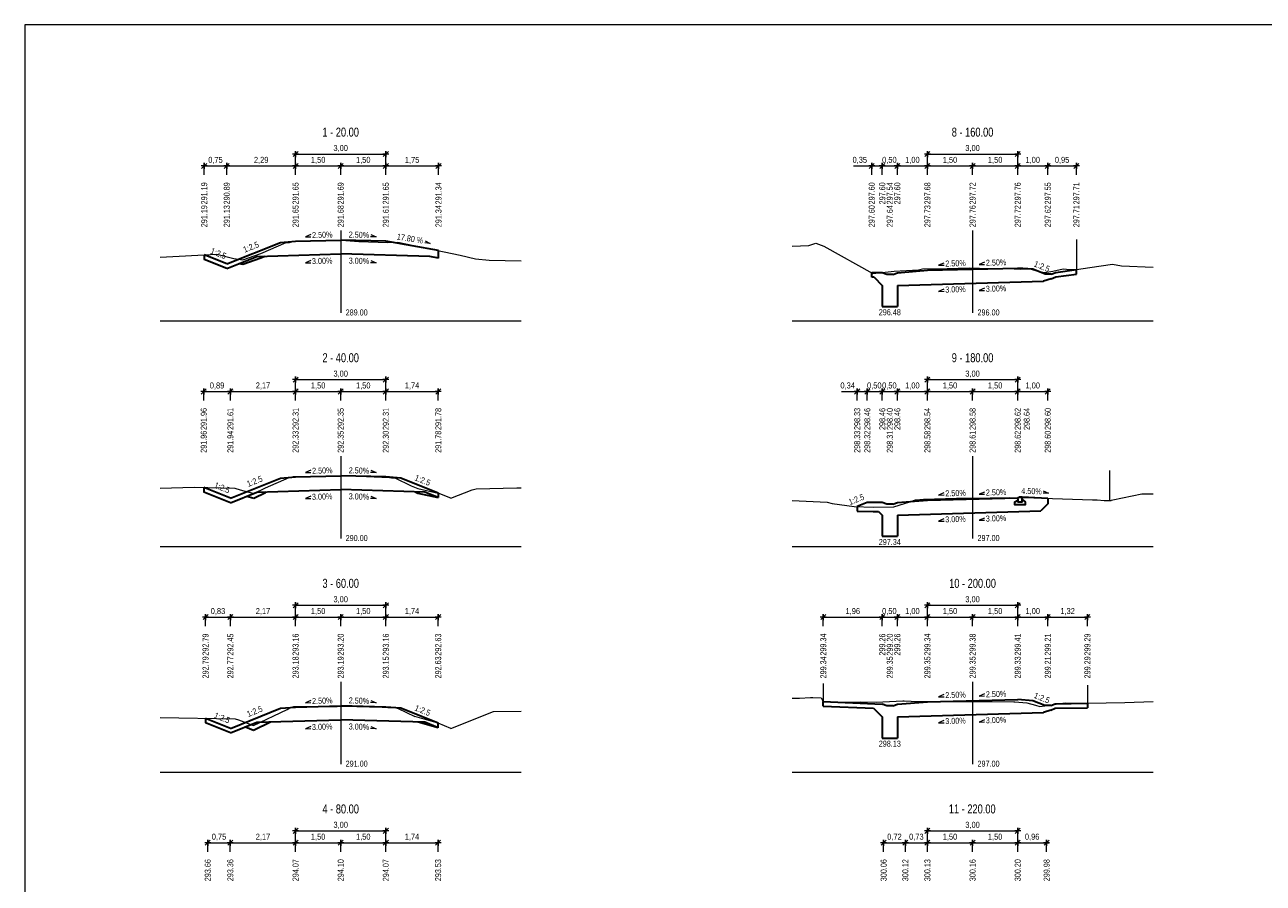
# Model space of a CAD drawing. Header units: metres. Extents: x -555394.9 to -555310.9, y -1125342.1 to -1125282.7.
# Tile 3 of 7: x -555394.9 to -555353.7, y -1125311.3 to -1125282.7. Entities that reach past the tile are written whole.
import ezdxf
from ezdxf.enums import TextEntityAlignment as Align

# ---------------------------------------------------------------- set-up
doc = ezdxf.new("R2010")
doc.units = ezdxf.units.M
doc.header["$MEASUREMENT"] = 0
doc.linetypes.add('DGN Style 2', pattern=[3.421144, 2.052687, -1.368458])
doc.linetypes.add('DGN Style 4', pattern=[5.477252, 2.736915, -1.368458, 0.003421, -1.368458])
doc.layers.get('0').update_dxf_attribs({"lineweight": 13})
for name, color, linetype, lineweight in [('16', 7, 'Continuous', 0), ('KOTY', 7, 'Continuous', 13), ('PR_NAVRH', 1, 'Continuous', 30), ('PR_SKLON_NAVRH', 1, 'Continuous', 13), ('PR_STANICENI', 7, 'Continuous', 0), ('PR_VYSKY_NAVRH', 1, 'Continuous', 13), ('PR_VYSKY_TEREN', 7, 'Continuous', 13), ('RAMECEK', 7, 'Continuous', 0), ('TEREN', 7, 'Continuous', 0)]:
    doc.layers.add(name, color=color, linetype=linetype, lineweight=lineweight)
doc.styles.add('Style-Arial', font='arial.ttf')

# ---------------------------------------------------------------- blocks, each defined once
blk = doc.blocks.new('KOTA_ZN250')
at = {"color": 0, "linetype": 'ByBlock', "lineweight": -2, "ltscale": 0.25}
for p, q in [((-0.25, 0), (0.25, 0)), ((0.21, 0.21), (-0.21, -0.21)), ((0, -0.25), (0, 0.25))]:
    blk.add_line(p, q, dxfattribs=at)

msp = doc.modelspace()

# ---------------------------------------------------------------- linework, layer by layer
at = {"layer": '16', "color": 1, "linetype": 'DGN Style 4', "lineweight": 13}
for p, q in [((-555384.4, -1125289.555), (-555384.4, -1125292.555)), ((-555363.4, -1125289.555), (-555363.4, -1125292.555)), ((-555384.4, -1125297.055), (-555384.4, -1125300.055)), ((-555363.4, -1125297.055), (-555363.4, -1125300.055)), ((-555384.4, -1125304.555), (-555384.4, -1125307.555)), ((-555363.4, -1125304.555), (-555363.4, -1125307.555))]:
    msp.add_line(p, q, dxfattribs=at)
at = {"layer": '16', "color": 7, "linetype": 'Continuous', "lineweight": 0}
for p, q in [((-555390.4, -1125292.555), (-555378.4, -1125292.555)), ((-555369.4, -1125292.555), (-555357.4, -1125292.555)), ((-555390.4, -1125300.055), (-555378.4, -1125300.055)), ((-555369.4, -1125300.055), (-555357.4, -1125300.055)), ((-555390.4, -1125307.555), (-555378.4, -1125307.555)), ((-555369.4, -1125307.555), (-555357.4, -1125307.555))]:
    msp.add_line(p, q, dxfattribs=at)
at = {"layer": 'KOTY'}
for p, q in [((-555385.9, -1125287.308), (-555385.9, -1125286.908)), ((-555385.9, -1125287.008), (-555382.9, -1125287.008)), ((-555382.9, -1125287.308), (-555382.9, -1125286.908)), ((-555364.9, -1125287.308), (-555364.9, -1125286.908)), ((-555364.9, -1125287.008), (-555361.9, -1125287.008)), ((-555361.9, -1125287.308), (-555361.9, -1125286.908)), ((-555388.937, -1125287.702), (-555388.937, -1125287.302)), ((-555388.937, -1125287.402), (-555381.15, -1125287.402)), ((-555388.187, -1125287.702), (-555388.187, -1125287.302)), ((-555385.9, -1125287.702), (-555385.9, -1125287.302)), ((-555384.4, -1125287.702), (-555384.4, -1125287.302)), ((-555382.9, -1125287.702), (-555382.9, -1125287.302)), ((-555381.15, -1125287.702), (-555381.15, -1125287.302)), ((-555367.356, -1125287.402), (-555359.949, -1125287.402)), ((-555366.752, -1125287.702), (-555366.752, -1125287.302)), ((-555366.4, -1125287.702), (-555366.4, -1125287.302)), ((-555365.9, -1125287.702), (-555365.9, -1125287.302)), ((-555364.9, -1125287.702), (-555364.9, -1125287.302)), ((-555363.4, -1125287.702), (-555363.4, -1125287.302)), ((-555361.9, -1125287.702), (-555361.9, -1125287.302)), ((-555360.9, -1125287.702), (-555360.9, -1125287.302)), ((-555359.949, -1125287.702), (-555359.949, -1125287.302)), ((-555385.9, -1125294.808), (-555385.9, -1125294.408)), ((-555385.9, -1125294.508), (-555382.9, -1125294.508)), ((-555382.9, -1125294.808), (-555382.9, -1125294.408)), ((-555364.9, -1125294.808), (-555364.9, -1125294.408)), ((-555364.9, -1125294.508), (-555361.9, -1125294.508)), ((-555361.9, -1125294.808), (-555361.9, -1125294.408)), ((-555388.953, -1125295.202), (-555388.953, -1125294.802)), ((-555388.953, -1125294.902), (-555381.158, -1125294.902)), ((-555388.065, -1125295.202), (-555388.065, -1125294.802)), ((-555385.9, -1125295.202), (-555385.9, -1125294.802)), ((-555384.4, -1125295.202), (-555384.4, -1125294.802)), ((-555382.9, -1125295.202), (-555382.9, -1125294.802)), ((-555381.158, -1125295.202), (-555381.158, -1125294.802)), ((-555367.757, -1125294.902), (-555360.9, -1125294.902)), ((-555367.235, -1125295.202), (-555367.235, -1125294.802)), ((-555366.9, -1125295.202), (-555366.9, -1125294.802)), ((-555366.4, -1125295.202), (-555366.4, -1125294.802)), ((-555365.9, -1125295.202), (-555365.9, -1125294.802)), ((-555364.9, -1125295.202), (-555364.9, -1125294.802)), ((-555363.4, -1125295.202), (-555363.4, -1125294.802)), ((-555361.9, -1125295.202), (-555361.9, -1125294.802)), ((-555360.9, -1125295.202), (-555360.9, -1125294.802)), ((-555385.9, -1125302.308), (-555385.9, -1125301.908)), ((-555385.9, -1125302.008), (-555382.9, -1125302.008)), ((-555382.9, -1125302.308), (-555382.9, -1125301.908)), ((-555364.9, -1125302.308), (-555364.9, -1125301.908)), ((-555364.9, -1125302.008), (-555361.9, -1125302.008)), ((-555361.9, -1125302.308), (-555361.9, -1125301.908)), ((-555388.892, -1125302.702), (-555388.892, -1125302.302)), ((-555388.892, -1125302.402), (-555381.16, -1125302.402)), ((-555388.065, -1125302.702), (-555388.065, -1125302.302)), ((-555385.9, -1125302.702), (-555385.9, -1125302.302)), ((-555384.4, -1125302.702), (-555384.4, -1125302.302)), ((-555382.9, -1125302.702), (-555382.9, -1125302.302)), ((-555381.16, -1125302.702), (-555381.16, -1125302.302)), ((-555368.36, -1125302.702), (-555368.36, -1125302.302)), ((-555368.36, -1125302.402), (-555359.582, -1125302.402)), ((-555366.4, -1125302.702), (-555366.4, -1125302.302)), ((-555365.9, -1125302.702), (-555365.9, -1125302.302)), ((-555364.9, -1125302.702), (-555364.9, -1125302.302)), ((-555363.4, -1125302.702), (-555363.4, -1125302.302)), ((-555361.9, -1125302.702), (-555361.9, -1125302.302)), ((-555360.9, -1125302.702), (-555360.9, -1125302.302)), ((-555359.582, -1125302.702), (-555359.582, -1125302.302)), ((-555385.9, -1125309.808), (-555385.9, -1125309.408)), ((-555382.9, -1125309.808), (-555382.9, -1125309.408)), ((-555364.9, -1125309.808), (-555364.9, -1125309.408)), ((-555361.9, -1125309.808), (-555361.9, -1125309.408)), ((-555388.819, -1125310.202), (-555388.819, -1125309.802)), ((-555388.069, -1125310.202), (-555388.069, -1125309.802)), ((-555385.9, -1125309.508), (-555382.9, -1125309.508)), ((-555385.9, -1125310.202), (-555385.9, -1125309.802)), ((-555384.4, -1125310.202), (-555384.4, -1125309.802)), ((-555382.9, -1125310.202), (-555382.9, -1125309.802)), ((-555381.162, -1125310.202), (-555381.162, -1125309.802)), ((-555366.356, -1125310.202), (-555366.356, -1125309.802)), ((-555365.634, -1125310.202), (-555365.634, -1125309.802)), ((-555364.9, -1125309.508), (-555361.9, -1125309.508)), ((-555364.9, -1125310.202), (-555364.9, -1125309.802)), ((-555363.4, -1125310.202), (-555363.4, -1125309.802)), ((-555361.9, -1125310.202), (-555361.9, -1125309.802)), ((-555360.939, -1125310.202), (-555360.939, -1125309.802)), ((-555388.819, -1125309.902), (-555381.162, -1125309.902)), ((-555366.356, -1125309.902), (-555360.854, -1125309.902))]:
    msp.add_line(p, q, dxfattribs=at)
at = {"layer": 'PR_NAVRH'}
for p, q in [((-555388.187, -1125290.662), (-555386.4, -1125289.947)), ((-555386.4, -1125289.947), (-555385.9, -1125289.907)), ((-555385.9, -1125289.907), (-555384.4, -1125289.87)), ((-555382.9, -1125289.907), (-555384.4, -1125289.87)), ((-555381.15, -1125290.219), (-555382.9, -1125289.907)), ((-555388.187, -1125290.662), (-555388.937, -1125290.362)), ((-555388.937, -1125290.362), (-555388.937, -1125290.512)), ((-555388.187, -1125290.812), (-555388.937, -1125290.512)), ((-555388.187, -1125290.812), (-555387.19, -1125290.413)), ((-555387.19, -1125290.413), (-555384.4, -1125290.33)), ((-555381.434, -1125290.419), (-555384.4, -1125290.33)), ((-555381.15, -1125290.469), (-555381.434, -1125290.419)), ((-555381.15, -1125290.469), (-555381.15, -1125290.219)), ((-555365.9, -1125290.953), (-555364.9, -1125290.873)), ((-555364.9, -1125290.873), (-555361.9, -1125290.798)), ((-555361.4, -1125290.838), (-555361.9, -1125290.798)), ((-555360.983, -1125291.004), (-555361.4, -1125290.838)), ((-555360.633, -1125290.944), (-555359.949, -1125290.849)), ((-555359.949, -1125290.999), (-555359.949, -1125290.849)), ((-555366.752, -1125291.103), (-555366.752, -1125290.953)), ((-555366.4, -1125290.953), (-555366.752, -1125290.953)), ((-555366.675, -1125291.103), (-555366.752, -1125291.103)), ((-555366.675, -1125291.103), (-555366.4, -1125291.378)), ((-555366.25, -1125291.013), (-555366.4, -1125290.953)), ((-555366.05, -1125291.013), (-555366.25, -1125291.013)), ((-555366.05, -1125291.013), (-555365.9, -1125290.953)), ((-555365.9, -1125291.378), (-555361.042, -1125291.232)), ((-555360.783, -1125291.154), (-555361.042, -1125291.232)), ((-555360.783, -1125291.004), (-555360.983, -1125291.004)), ((-555360.783, -1125291.004), (-555360.633, -1125290.944)), ((-555360.783, -1125291.154), (-555360.633, -1125291.094)), ((-555360.633, -1125291.094), (-555359.949, -1125290.999)), ((-555366.4, -1125291.378), (-555366.4, -1125292.078)), ((-555365.9, -1125291.378), (-555365.9, -1125292.078)), ((-555366.4, -1125292.078), (-555365.9, -1125292.078)), ((-555388.065, -1125298.45), (-555386.4, -1125297.784)), ((-555386.4, -1125297.784), (-555385.9, -1125297.744)), ((-555385.9, -1125297.744), (-555384.4, -1125297.706)), ((-555382.9, -1125297.744), (-555384.4, -1125297.706)), ((-555382.4, -1125297.784), (-555382.9, -1125297.744)), ((-555382.4, -1125297.784), (-555382.9, -1125297.744)), ((-555381.158, -1125298.28), (-555382.4, -1125297.784)), ((-555388.065, -1125298.45), (-555388.953, -1125298.095)), ((-555388.953, -1125298.095), (-555388.953, -1125298.245)), ((-555388.065, -1125298.6), (-555388.953, -1125298.245)), ((-555388.065, -1125298.6), (-555387.19, -1125298.25)), ((-555387.19, -1125298.25), (-555384.4, -1125298.166)), ((-555381.609, -1125298.25), (-555384.4, -1125298.166)), ((-555381.158, -1125298.43), (-555381.609, -1125298.25)), ((-555381.158, -1125298.28), (-555381.158, -1125298.43)), ((-555366.9, -1125298.592), (-555367.235, -1125298.726)), ((-555367.235, -1125298.726), (-555367.235, -1125298.876)), ((-555366.4, -1125298.592), (-555366.9, -1125298.592)), ((-555366.25, -1125298.652), (-555366.4, -1125298.592)), ((-555366.05, -1125298.652), (-555366.25, -1125298.652)), ((-555366.05, -1125298.652), (-555365.9, -1125298.592)), ((-555365.9, -1125298.592), (-555364.9, -1125298.512)), ((-555364.9, -1125298.512), (-555361.9, -1125298.437)), ((-555360.9, -1125298.455), (-555361.75, -1125298.417)), ((-555360.9, -1125298.638), (-555361.135, -1125298.874)), ((-555360.9, -1125298.455), (-555360.9, -1125298.638)), ((-555366.523, -1125298.893), (-555366.4, -1125299.017)), ((-555366.4, -1125299.017), (-555366.4, -1125299.717)), ((-555365.9, -1125299.017), (-555361.135, -1125298.874)), ((-555365.9, -1125299.017), (-555365.9, -1125299.717)), ((-555366.4, -1125299.717), (-555365.9, -1125299.717)), ((-555368.36, -1125305.212), (-555366.4, -1125305.297)), ((-555368.36, -1125305.362), (-555368.36, -1125305.212)), ((-555366.25, -1125305.357), (-555366.4, -1125305.297)), ((-555366.05, -1125305.357), (-555365.9, -1125305.297)), ((-555365.9, -1125305.297), (-555364.9, -1125305.217)), ((-555364.9, -1125305.217), (-555361.9, -1125305.142)), ((-555361.4, -1125305.182), (-555361.9, -1125305.142)), ((-555361, -1125305.342), (-555361.4, -1125305.182)), ((-555360.8, -1125305.342), (-555361, -1125305.342)), ((-555360.8, -1125305.342), (-555360.65, -1125305.282)), ((-555360.65, -1125305.282), (-555359.582, -1125305.267)), ((-555359.582, -1125305.267), (-555359.582, -1125305.417)), ((-555388.065, -1125306.101), (-555386.4, -1125305.434)), ((-555386.4, -1125305.434), (-555385.9, -1125305.394)), ((-555385.9, -1125305.394), (-555384.4, -1125305.357)), ((-555382.9, -1125305.394), (-555384.4, -1125305.357)), ((-555382.4, -1125305.434), (-555382.9, -1125305.394)), ((-555382.4, -1125305.434), (-555382.9, -1125305.394)), ((-555381.16, -1125305.93), (-555382.4, -1125305.434)), ((-555368.36, -1125305.362), (-555366.687, -1125305.435)), ((-555366.687, -1125305.435), (-555366.4, -1125305.722)), ((-555366.4, -1125305.722), (-555366.4, -1125306.422)), ((-555366.05, -1125305.357), (-555366.25, -1125305.357)), ((-555365.9, -1125305.722), (-555361.042, -1125305.577)), ((-555365.9, -1125305.722), (-555365.9, -1125306.422)), ((-555360.8, -1125305.492), (-555361.042, -1125305.577)), ((-555360.8, -1125305.492), (-555360.65, -1125305.432)), ((-555360.65, -1125305.432), (-555359.582, -1125305.417)), ((-555388.065, -1125306.101), (-555388.892, -1125305.77)), ((-555388.892, -1125305.77), (-555388.892, -1125305.92)), ((-555388.065, -1125306.251), (-555388.892, -1125305.92)), ((-555388.065, -1125306.251), (-555387.19, -1125305.901)), ((-555387.19, -1125305.901), (-555384.4, -1125305.817)), ((-555381.609, -1125305.901), (-555384.4, -1125305.817)), ((-555381.16, -1125306.08), (-555381.609, -1125305.901)), ((-555381.16, -1125306.08), (-555381.16, -1125305.93)), ((-555366.4, -1125306.422), (-555365.9, -1125306.422))]:
    msp.add_line(p, q, dxfattribs=at)
at = {"layer": 'PR_NAVRH', "linetype": 'DGN Style 2'}
for p, q in [((-555381.834, -1125298.279), (-555381.158, -1125298.43)), ((-555381.16, -1125306.08), (-555381.821, -1125305.894))]:
    msp.add_line(p, q, dxfattribs=at)
at = {"layer": 'PR_NAVRH', "linetype": 'DGN Style 2', "flags": 128}
for points in [[(-555387.79, -1125290.653), (-555387.653, -1125290.675), (-555387.056, -1125290.462), (-555386.921, -1125290.405)], [(-555387.519, -1125298.381), (-555387.285, -1125298.448), (-555386.9, -1125298.257), (-555386.862, -1125298.24)], [(-555381.929, -1125298.24), (-555381.834, -1125298.279)], [(-555387.566, -1125306.051), (-555387.297, -1125306.157), (-555386.728, -1125305.887)]]:
    msp.add_lwpolyline(points, dxfattribs=at)
at = {"layer": 'PR_NAVRH', "flags": 128}
for points in [[(-555361.75, -1125298.497), (-555361.65, -1125298.567), (-555361.65, -1125298.667), (-555362, -1125298.667), (-555362, -1125298.567), (-555361.9, -1125298.517)], [(-555361.9, -1125298.467), (-555361.9, -1125298.567), (-555361.75, -1125298.567), (-555361.75, -1125298.417), (-555361.85, -1125298.417)], [(-555367.235, -1125298.876), (-555366.698, -1125298.893), (-555366.523, -1125298.893)]]:
    msp.add_lwpolyline(points, dxfattribs=at)
at = {"layer": 'PR_NAVRH', "extrusion": (0, 0, -1)}
msp.add_arc((555361.85, -1125298.467), 0.05, 0, 90, dxfattribs=at)
at = {"layer": 'PR_SKLON_NAVRH', "color": 1, "lineweight": 13, "ltscale": 0.05}
for p, q in [((-555385.397, -1125289.685), (-555385.574, -1125289.761)), ((-555383.402, -1125289.685), (-555383.225, -1125289.761)), ((-555385.574, -1125289.761), (-555385.394, -1125289.757)), ((-555383.225, -1125289.761), (-555383.405, -1125289.757)), ((-555381.422, -1125289.988), (-555381.599, -1125289.962)), ((-555381.587, -1125289.89), (-555381.422, -1125289.988)), ((-555385.397, -1125290.55), (-555385.574, -1125290.626)), ((-555385.574, -1125290.626), (-555385.394, -1125290.623)), ((-555383.225, -1125290.626), (-555383.405, -1125290.623)), ((-555383.402, -1125290.55), (-555383.225, -1125290.626)), ((-555364.351, -1125290.632), (-555364.528, -1125290.708)), ((-555364.528, -1125290.708), (-555364.348, -1125290.704)), ((-555363.003, -1125290.605), (-555363.18, -1125290.681)), ((-555363.18, -1125290.681), (-555363.001, -1125290.678)), ((-555364.351, -1125291.497), (-555364.528, -1125291.573)), ((-555364.528, -1125291.573), (-555364.348, -1125291.569)), ((-555363.003, -1125291.47), (-555363.18, -1125291.546)), ((-555363.18, -1125291.546), (-555363.001, -1125291.543)), ((-555385.397, -1125297.522), (-555385.574, -1125297.597)), ((-555383.402, -1125297.522), (-555383.225, -1125297.597)), ((-555385.574, -1125297.597), (-555385.394, -1125297.594)), ((-555383.225, -1125297.597), (-555383.405, -1125297.594)), ((-555364.351, -1125298.271), (-555364.528, -1125298.347)), ((-555364.528, -1125298.347), (-555364.348, -1125298.343)), ((-555363.003, -1125298.244), (-555363.18, -1125298.32)), ((-555363.18, -1125298.32), (-555363.001, -1125298.317)), ((-555360.873, -1125298.281), (-555361.052, -1125298.278)), ((-555361.05, -1125298.205), (-555360.873, -1125298.281)), ((-555385.397, -1125298.387), (-555385.574, -1125298.463)), ((-555385.574, -1125298.463), (-555385.394, -1125298.459)), ((-555383.225, -1125298.463), (-555383.405, -1125298.459)), ((-555383.402, -1125298.387), (-555383.225, -1125298.463)), ((-555364.351, -1125299.136), (-555364.528, -1125299.212)), ((-555363.003, -1125299.11), (-555363.18, -1125299.185)), ((-555364.528, -1125299.212), (-555364.348, -1125299.209)), ((-555363.18, -1125299.185), (-555363.001, -1125299.182)), ((-555385.397, -1125305.172), (-555385.574, -1125305.248)), ((-555385.574, -1125305.248), (-555385.394, -1125305.245)), ((-555383.225, -1125305.248), (-555383.405, -1125305.245)), ((-555383.402, -1125305.172), (-555383.225, -1125305.248)), ((-555364.351, -1125304.977), (-555364.528, -1125305.053)), ((-555364.528, -1125305.053), (-555364.348, -1125305.049)), ((-555363.003, -1125304.95), (-555363.18, -1125305.026)), ((-555363.18, -1125305.026), (-555363.001, -1125305.023)), ((-555385.397, -1125306.038), (-555385.574, -1125306.113)), ((-555385.574, -1125306.113), (-555385.394, -1125306.11)), ((-555383.225, -1125306.113), (-555383.405, -1125306.11)), ((-555383.402, -1125306.038), (-555383.225, -1125306.113)), ((-555364.351, -1125305.842), (-555364.528, -1125305.918)), ((-555364.528, -1125305.918), (-555364.348, -1125305.914)), ((-555363.003, -1125305.815), (-555363.18, -1125305.891)), ((-555363.18, -1125305.891), (-555363.001, -1125305.888))]:
    msp.add_line(p, q, dxfattribs=at)
at = {"layer": 'RAMECEK', "ltscale": 0.25, "flags": 128}
msp.add_lwpolyline([(-555394.9, -1125342.111), (-555310.9, -1125342.111), (-555310.9, -1125282.711), (-555394.9, -1125282.711)], close=True, dxfattribs=at)
at = {"layer": 'TEREN', "color": 7, "lineweight": 13}
for p, q in [((-555359.949, -1125289.849), (-555359.949, -1125290.849)), ((-555358.853, -1125297.531), (-555358.853, -1125298.531)), ((-555381.834, -1125298.129), (-555381.158, -1125298.28)), ((-555380.734, -1125298.45), (-555381.158, -1125298.28)), ((-555380.734, -1125298.45), (-555380.031, -1125298.169)), ((-555368.36, -1125304.612), (-555368.36, -1125305.212)), ((-555359.582, -1125304.667), (-555359.582, -1125305.267)), ((-555381.16, -1125305.93), (-555381.938, -1125305.711)), ((-555380.734, -1125306.101), (-555379.323, -1125305.536)), ((-555380.734, -1125306.101), (-555381.16, -1125305.93))]:
    msp.add_line(p, q, dxfattribs=at)
at = {"layer": 'TEREN', "color": 7, "lineweight": 13, "flags": 128}
for points in [[(-555390.4, -1125290.436), (-555388.521, -1125290.341), (-555387.948, -1125290.479), (-555387.653, -1125290.525), (-555387.056, -1125290.312), (-555386.207, -1125289.953), (-555386.106, -1125289.944), (-555385.976, -1125289.909), (-555385.407, -1125289.901), (-555384.372, -1125289.874), (-555383.793, -1125289.914), (-555382.831, -1125289.947), (-555382.504, -1125289.943), (-555380.428, -1125290.366), (-555379.924, -1125290.496), (-555379.461, -1125290.54), (-555378.4, -1125290.561)], [(-555369.4, -1125290.074), (-555368.845, -1125290.053), (-555368.609, -1125289.976), (-555368.346, -1125290.066), (-555366.71, -1125290.975), (-555366.004, -1125290.902), (-555365.193, -1125290.853), (-555365.064, -1125290.828), (-555364.243, -1125290.812), (-555363.511, -1125290.795), (-555362.82, -1125290.809), (-555362.02, -1125290.83), (-555361.795, -1125290.836), (-555361.48, -1125290.826), (-555361.208, -1125290.908), (-555360.994, -1125290.949), (-555360.731, -1125290.902), (-555360.385, -1125290.826), (-555360.163, -1125290.85), (-555359.949, -1125290.849), (-555359.506, -1125290.781), (-555358.749, -1125290.674), (-555358.455, -1125290.73), (-555357.4, -1125290.768)], [(-555390.4, -1125298.113), (-555389.267, -1125298.088), (-555387.913, -1125298.117), (-555387.746, -1125298.167), (-555387.285, -1125298.298), (-555386.9, -1125298.107), (-555386.111, -1125297.759), (-555385.98, -1125297.731), (-555385.952, -1125297.726), (-555384.72, -1125297.705), (-555384.246, -1125297.703), (-555383.801, -1125297.717), (-555382.775, -1125297.763), (-555382.711, -1125297.768), (-555382.598, -1125297.778), (-555382.063, -1125298.035), (-555381.834, -1125298.129)], [(-555380.031, -1125298.169), (-555379.892, -1125298.137), (-555378.547, -1125298.103), (-555378.4, -1125298.101)], [(-555369.4, -1125298.53), (-555368.234, -1125298.578), (-555368.062, -1125298.623), (-555367.333, -1125298.723), (-555366.698, -1125298.743), (-555366.012, -1125298.741), (-555365.485, -1125298.57), (-555365.297, -1125298.504), (-555365.153, -1125298.489), (-555365.026, -1125298.478), (-555363.937, -1125298.449), (-555363.459, -1125298.451), (-555362.183, -1125298.429), (-555361.707, -1125298.436), (-555361.704, -1125298.431), (-555361.697, -1125298.424), (-555361.034, -1125298.45), (-555360.745, -1125298.461), (-555359.415, -1125298.508), (-555359.255, -1125298.509), (-555359.029, -1125298.53), (-555358.853, -1125298.531), (-555358.796, -1125298.524), (-555358.777, -1125298.516), (-555358.737, -1125298.507), (-555357.77, -1125298.303), (-555357.734, -1125298.304), (-555357.4, -1125298.308)], [(-555369.4, -1125305.099), (-555369.152, -1125305.094), (-555368.784, -1125305.074), (-555368.704, -1125305.072), (-555368.429, -1125305.089), (-555368.36, -1125305.212), (-555368.299, -1125305.218), (-555367.698, -1125305.232), (-555367.118, -1125305.224), (-555366.599, -1125305.236), (-555365.722, -1125305.184), (-555365.677, -1125305.186), (-555365.443, -1125305.198), (-555364.932, -1125305.204), (-555363.63, -1125305.204), (-555363.486, -1125305.206), (-555363.34, -1125305.212), (-555362.031, -1125305.218), (-555361.991, -1125305.222), (-555361.6, -1125305.258), (-555361.311, -1125305.331), (-555361.162, -1125305.372), (-555360.922, -1125305.344), (-555360.318, -1125305.249), (-555359.784, -1125305.279), (-555359.582, -1125305.267), (-555358.34, -1125305.241), (-555357.4, -1125305.205)], [(-555390.4, -1125305.74), (-555387.902, -1125305.789), (-555387.791, -1125305.813), (-555387.297, -1125306.007), (-555386.181, -1125305.477), (-555386.052, -1125305.397), (-555386.034, -1125305.402), (-555385.952, -1125305.375), (-555384.514, -1125305.37), (-555384.289, -1125305.368), (-555383.025, -1125305.401), (-555382.828, -1125305.408), (-555382.8, -1125305.408), (-555382.594, -1125305.408), (-555382.485, -1125305.446), (-555381.938, -1125305.711)], [(-555379.323, -1125305.536), (-555378.4, -1125305.532)]]:
    msp.add_lwpolyline(points, dxfattribs=at)

# ---------------------------------------------------------------- block references
at = {"layer": 'KOTY', "xscale": 0.3999200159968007, "yscale": 0.3999200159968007, "rotation": 179.9999999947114}
for p in [(-555385.9, -1125287.008), (-555382.9, -1125287.008), (-555364.9, -1125287.008), (-555361.9, -1125287.008), (-555388.937, -1125287.402), (-555388.187, -1125287.402), (-555385.9, -1125287.402), (-555384.4, -1125287.402), (-555382.9, -1125287.402), (-555381.15, -1125287.402), (-555366.752, -1125287.402), (-555366.4, -1125287.402), (-555365.9, -1125287.402), (-555364.9, -1125287.402), (-555363.4, -1125287.402), (-555361.9, -1125287.402), (-555360.9, -1125287.402), (-555359.949, -1125287.402), (-555385.9, -1125294.508), (-555382.9, -1125294.508), (-555364.9, -1125294.508), (-555361.9, -1125294.508), (-555388.953, -1125294.902), (-555388.065, -1125294.902), (-555385.9, -1125294.902), (-555384.4, -1125294.902), (-555382.9, -1125294.902), (-555381.158, -1125294.902), (-555367.235, -1125294.902), (-555366.9, -1125294.902), (-555366.4, -1125294.902), (-555365.9, -1125294.902), (-555364.9, -1125294.902), (-555363.4, -1125294.902), (-555361.9, -1125294.902), (-555360.9, -1125294.902), (-555385.9, -1125302.008), (-555382.9, -1125302.008), (-555364.9, -1125302.008), (-555361.9, -1125302.008), (-555388.892, -1125302.402), (-555388.065, -1125302.402), (-555385.9, -1125302.402), (-555384.4, -1125302.402), (-555382.9, -1125302.402), (-555381.16, -1125302.402), (-555368.36, -1125302.402), (-555366.4, -1125302.402), (-555365.9, -1125302.402), (-555364.9, -1125302.402), (-555363.4, -1125302.402), (-555361.9, -1125302.402), (-555360.9, -1125302.402), (-555359.582, -1125302.402), (-555385.9, -1125309.508), (-555382.9, -1125309.508), (-555364.9, -1125309.508), (-555361.9, -1125309.508), (-555388.819, -1125309.902), (-555388.069, -1125309.902), (-555385.9, -1125309.902), (-555384.4, -1125309.902), (-555382.9, -1125309.902), (-555381.162, -1125309.902), (-555366.356, -1125309.902), (-555365.634, -1125309.902), (-555364.9, -1125309.902), (-555363.4, -1125309.902), (-555361.9, -1125309.902), (-555360.939, -1125309.902)]:
    msp.add_blockref('KOTA_ZN250', p, dxfattribs=at)

# ---------------------------------------------------------------- texts
at = {"layer": '16', "color": 1, "lineweight": 0, "style": 'Style-Arial', "width": 0.75}
for s, rotation, p in [('2.50%', 1.6842, (-555385.009, -1125289.794)), ('2.50%', 358.3158, (-555383.796, -1125289.794)), ('17.80 %', 350.8423, (-555382.111, -1125289.917)), ('3.00%', 1.6842, (-555385.012, -1125290.659)), ('3.00%', 358.3158, (-555383.796, -1125290.659)), ('2.50%', 1.6842, (-555362.616, -1125290.714)), ('2.50%', 1.6842, (-555363.963, -1125290.741)), ('3.00%', 1.6842, (-555363.966, -1125291.606)), ('3.00%', 1.6842, (-555362.618, -1125291.579)), ('2.50%', 1.6842, (-555385.009, -1125297.63)), ('2.50%', 358.3158, (-555383.796, -1125297.63)), ('3.00%', 1.6842, (-555385.012, -1125298.496)), ('3.00%', 358.3158, (-555383.796, -1125298.495)), ('2.50%', 1.6842, (-555363.963, -1125298.38)), ('2.50%', 1.6842, (-555362.616, -1125298.353)), ('4.50%', 358.3158, (-555361.443, -1125298.314)), ('3.00%', 1.6842, (-555363.966, -1125299.245)), ('3.00%', 1.6842, (-555362.618, -1125299.219)), ('2.50%', 1.6842, (-555363.963, -1125305.086)), ('2.50%', 1.6842, (-555362.616, -1125305.059)), ('2.50%', 1.6842, (-555385.009, -1125305.281)), ('2.50%', 358.3158, (-555383.796, -1125305.281)), ('3.00%', 1.6842, (-555363.966, -1125305.951)), ('3.00%', 1.6842, (-555362.618, -1125305.924)), ('3.00%', 1.6842, (-555385.012, -1125306.147)), ('3.00%', 358.3158, (-555383.796, -1125306.146))]:
    msp.add_text(s, height=0.2, rotation=rotation, dxfattribs=at).set_placement(p, align=Align.CENTER)
at = {"layer": 'KOTY', "linetype": 'Continuous', "style": 'Style-Arial', "width": 0.74}
for s, p in [('3,00', (-555384.4, -1125286.808)), ('3,00', (-555363.4, -1125286.808)), ('0,75', (-555388.562, -1125287.202)), ('2,29', (-555387.043, -1125287.202)), ('1,50', (-555385.15, -1125287.202)), ('1,50', (-555383.65, -1125287.202)), ('1,75', (-555382.025, -1125287.202)), ('0,35', (-555367.148, -1125287.202)), ('0,50', (-555366.165, -1125287.202)), ('1,00', (-555365.4, -1125287.202)), ('1,50', (-555364.15, -1125287.202)), ('1,50', (-555362.65, -1125287.202)), ('1,00', (-555361.4, -1125287.202)), ('0,95', (-555360.424, -1125287.202)), ('3,00', (-555384.4, -1125294.308)), ('3,00', (-555363.4, -1125294.308)), ('0,89', (-555388.509, -1125294.702)), ('2,17', (-555386.982, -1125294.702)), ('1,50', (-555385.15, -1125294.702)), ('1,50', (-555383.65, -1125294.702)), ('1,74', (-555382.029, -1125294.702)), ('0,34', (-555367.551, -1125294.702)), ('0,50', (-555366.665, -1125294.702)), ('0,50', (-555366.165, -1125294.702)), ('1,00', (-555365.4, -1125294.702)), ('1,50', (-555364.15, -1125294.702)), ('1,50', (-555362.65, -1125294.702)), ('1,00', (-555361.4, -1125294.702)), ('3,00', (-555384.4, -1125301.808)), ('3,00', (-555363.4, -1125301.808)), ('0,83', (-555388.479, -1125302.202)), ('2,17', (-555386.982, -1125302.202)), ('1,50', (-555385.15, -1125302.202)), ('1,50', (-555383.65, -1125302.202)), ('1,74', (-555382.03, -1125302.202)), ('1,96', (-555367.38, -1125302.202)), ('0,50', (-555366.165, -1125302.202)), ('1,00', (-555365.4, -1125302.202)), ('1,50', (-555364.15, -1125302.202)), ('1,50', (-555362.65, -1125302.202)), ('1,00', (-555361.4, -1125302.202)), ('1,32', (-555360.241, -1125302.202)), ('3,00', (-555384.4, -1125309.308)), ('3,00', (-555363.4, -1125309.308)), ('0,75', (-555388.444, -1125309.702)), ('2,17', (-555386.982, -1125309.702)), ('1,50', (-555385.15, -1125309.702)), ('1,50', (-555383.65, -1125309.702)), ('1,74', (-555382.03, -1125309.702)), ('0,72', (-555365.995, -1125309.702)), ('0,73', (-555365.267, -1125309.702)), ('1,50', (-555364.15, -1125309.702)), ('1,50', (-555362.65, -1125309.702)), ('0,96', (-555361.419, -1125309.702))]:
    msp.add_text(s, height=0.2, rotation=360, dxfattribs=at).set_placement(p, align=Align.MIDDLE_CENTER)
at = {"layer": 'PR_STANICENI', "color": 1, "lineweight": 13, "style": 'Style-Arial', "width": 0.733333}
for s, p in [('1 - 20.00', (-555384.4, -1125286.28)), ('8 - 160.00', (-555363.4, -1125286.28)), ('2 - 40.00', (-555384.4, -1125293.78)), ('9 - 180.00', (-555363.4, -1125293.78)), ('3 - 60.00', (-555384.4, -1125301.28)), ('10 - 200.00', (-555363.4, -1125301.28)), ('4 - 80.00', (-555384.4, -1125308.78)), ('11 - 220.00', (-555363.411, -1125308.78))]:
    msp.add_text(s, height=0.3, rotation=360, dxfattribs=at).set_placement(p, align=Align.MIDDLE_CENTER)
at = {"layer": 'PR_VYSKY_NAVRH', "color": 1, "style": 'Style-Arial', "width": 0.75}
for s, rotation, p in [('291.19', 90, (-555388.937, -1125288.683)), ('290.89', 90, (-555388.187, -1125288.683)), ('291.65', 90, (-555385.9, -1125288.683)), ('291.69', 90, (-555384.4, -1125288.683)), ('291.65', 90, (-555382.9, -1125288.683)), ('291.34', 90, (-555381.15, -1125288.683)), ('297.60', 90, (-555366.752, -1125288.683)), ('297.60', 90, (-555366.4, -1125288.683)), ('297.54', 90, (-555366.15, -1125288.683)), ('297.60', 90, (-555365.9, -1125288.683)), ('297.68', 90, (-555364.9, -1125288.683)), ('297.72', 90, (-555363.4, -1125288.683)), ('297.76', 90, (-555361.9, -1125288.683)), ('297.55', 90, (-555360.9, -1125288.683)), ('297.71', 90, (-555359.949, -1125288.683)), ('1:2.5', 338.1986, (-555388.711, -1125290.214)), ('1:2.5', 338.1986, (-555361.343, -1125290.644)), ('291.96', 90, (-555388.953, -1125296.183)), ('291.61', 90, (-555388.065, -1125296.183)), ('292.31', 90, (-555385.9, -1125296.183)), ('292.35', 90, (-555384.4, -1125296.183)), ('292.31', 90, (-555382.9, -1125296.183)), ('291.78', 90, (-555381.158, -1125296.183)), ('298.33', 90, (-555367.235, -1125296.183)), ('298.46', 90, (-555366.9, -1125296.183)), ('298.46', 90, (-555366.4, -1125296.183)), ('298.40', 90, (-555366.15, -1125296.183)), ('298.46', 90, (-555365.9, -1125296.183)), ('298.54', 90, (-555364.9, -1125296.183)), ('298.58', 90, (-555363.4, -1125296.183)), ('298.62', 90, (-555361.9, -1125296.183)), ('298.64', 90, (-555361.6, -1125296.183)), ('298.60', 90, (-555360.9, -1125296.183)), ('1:2.5', 338.1986, (-555388.589, -1125298.001)), ('1:2.5', 338.1986, (-555381.925, -1125297.755)), ('292.79', 90, (-555388.892, -1125303.683)), ('292.45', 90, (-555388.065, -1125303.683)), ('293.16', 90, (-555385.9, -1125303.683)), ('293.20', 90, (-555384.4, -1125303.683)), ('293.16', 90, (-555382.9, -1125303.683)), ('292.63', 90, (-555381.16, -1125303.683)), ('299.34', 90, (-555368.36, -1125303.683)), ('299.26', 90, (-555366.4, -1125303.683)), ('299.20', 90, (-555366.15, -1125303.683)), ('299.26', 90, (-555365.9, -1125303.683)), ('299.34', 90, (-555364.9, -1125303.683)), ('299.38', 90, (-555363.4, -1125303.683)), ('299.41', 90, (-555361.9, -1125303.683)), ('299.21', 90, (-555360.9, -1125303.683)), ('299.29', 90, (-555359.582, -1125303.683)), ('1:2.5', 338.1986, (-555361.343, -1125304.989)), ('1:2.5', 338.1986, (-555381.925, -1125305.406)), ('1:2.5', 338.1986, (-555388.589, -1125305.652)), ('293.66', 90, (-555388.819, -1125311.183)), ('293.36', 90, (-555388.069, -1125311.183)), ('294.07', 90, (-555385.9, -1125311.183)), ('294.10', 90, (-555384.4, -1125311.183)), ('294.07', 90, (-555382.9, -1125311.183)), ('293.53', 90, (-555381.162, -1125311.183)), ('300.06', 90, (-555366.356, -1125311.183)), ('300.12', 90, (-555365.634, -1125311.183)), ('300.13', 90, (-555364.9, -1125311.183)), ('300.16', 90, (-555363.4, -1125311.183)), ('300.20', 90, (-555361.9, -1125311.183)), ('299.98', 90, (-555360.939, -1125311.183))]:
    msp.add_text(s, height=0.2, rotation=rotation, dxfattribs=at).set_placement(p, align=Align.MIDDLE_LEFT)
for p in [(-555387.133, -1125289.999), (-555387.011, -1125297.786), (-555367.014, -1125298.392), (-555387.011, -1125305.437)]:
    msp.add_text('1:2.5', height=0.2, rotation=21.8014, dxfattribs=at).set_placement(p, align=Align.MIDDLE_RIGHT)
for s, p in [('296.48', (-555366.15, -1125292.267)), ('297.34', (-555366.15, -1125299.906)), ('298.13', (-555366.15, -1125306.611))]:
    msp.add_text(s, height=0.2, dxfattribs=at).set_placement(p, align=Align.MIDDLE_CENTER)
at = {"layer": 'PR_VYSKY_TEREN', "style": 'Style-Arial', "width": 0.75}
for s, rotation, p in [('291.19', 90, (-555388.937, -1125289.442)), ('291.13', 90, (-555388.187, -1125289.442)), ('291.65', 90, (-555385.9, -1125289.442)), ('291.68', 90, (-555384.4, -1125289.442)), ('291.61', 90, (-555382.9, -1125289.442)), ('291.34', 90, (-555381.15, -1125289.442)), ('297.60', 90, (-555366.752, -1125289.442)), ('297.64', 90, (-555366.15, -1125289.442)), ('297.73', 90, (-555364.9, -1125289.442)), ('297.76', 90, (-555363.4, -1125289.442)), ('297.72', 90, (-555361.9, -1125289.442)), ('297.62', 90, (-555360.9, -1125289.442)), ('297.71', 90, (-555359.949, -1125289.442)), ('289.00', 360, (-555384.236, -1125292.275)), ('296.00', 360, (-555363.236, -1125292.275)), ('291.96', 90, (-555388.953, -1125296.942)), ('291.94', 90, (-555388.065, -1125296.942)), ('292.33', 90, (-555385.9, -1125296.942)), ('292.35', 90, (-555384.4, -1125296.942)), ('292.30', 90, (-555382.9, -1125296.942)), ('291.78', 90, (-555381.158, -1125296.942)), ('298.33', 90, (-555367.235, -1125296.942)), ('298.32', 90, (-555366.9, -1125296.942)), ('298.31', 90, (-555366.15, -1125296.942)), ('298.58', 90, (-555364.9, -1125296.942)), ('298.61', 90, (-555363.4, -1125296.942)), ('298.62', 90, (-555361.9, -1125296.942)), ('298.60', 90, (-555360.9, -1125296.942)), ('290.00', 360, (-555384.236, -1125299.775)), ('297.00', 360, (-555363.236, -1125299.775)), ('292.79', 90, (-555388.892, -1125304.442)), ('292.77', 90, (-555388.065, -1125304.442)), ('293.18', 90, (-555385.9, -1125304.442)), ('293.19', 90, (-555384.4, -1125304.442)), ('293.15', 90, (-555382.9, -1125304.442)), ('292.63', 90, (-555381.16, -1125304.442)), ('299.34', 90, (-555368.36, -1125304.442)), ('299.35', 90, (-555366.15, -1125304.442)), ('299.35', 90, (-555364.9, -1125304.442)), ('299.35', 90, (-555363.4, -1125304.442)), ('299.33', 90, (-555361.9, -1125304.442)), ('299.21', 90, (-555360.9, -1125304.442)), ('299.29', 90, (-555359.582, -1125304.442)), ('291.00', 360, (-555384.236, -1125307.275)), ('297.00', 360, (-555363.236, -1125307.275))]:
    msp.add_text(s, height=0.2, rotation=rotation, dxfattribs=at).set_placement(p, align=Align.MIDDLE_LEFT)

doc.saveas('drawing.dxf')
